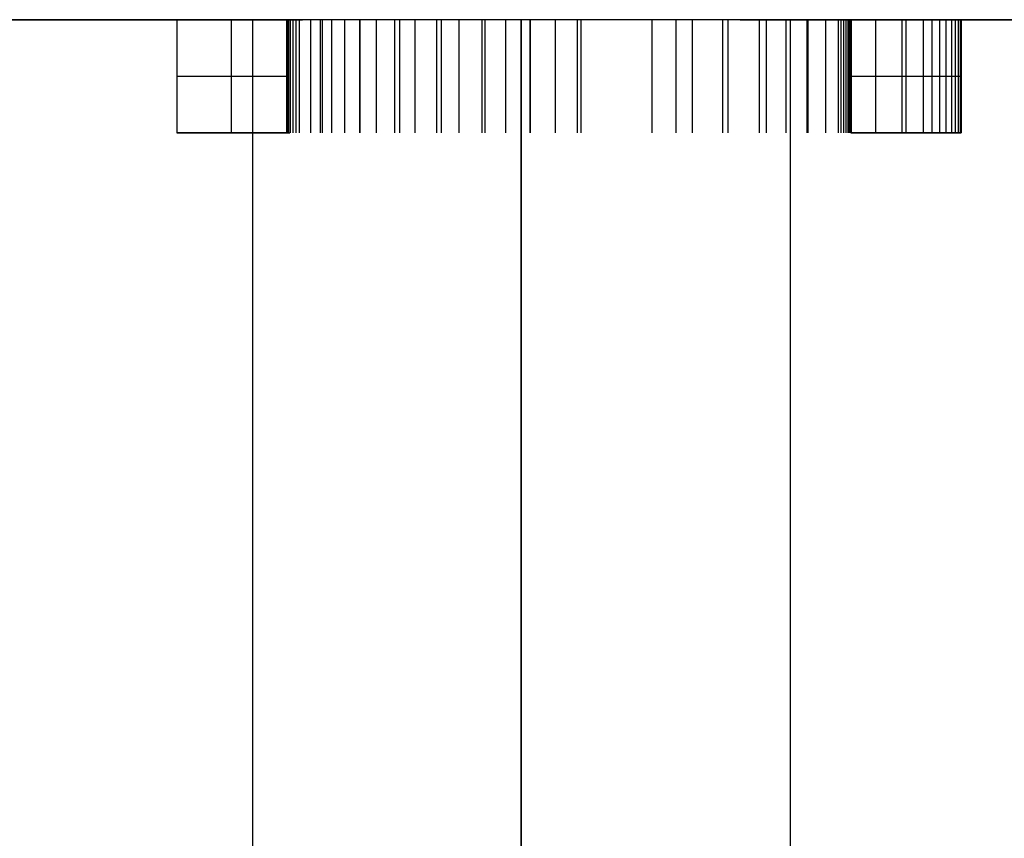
# Model space of a CAD drawing. Header units: millimetres. Extents: x -88 to 88, y -12 to 103.
# Tile 53 of 256: x -59.164 to -58.281, y 11.705 to 12.44. Entities that reach past the tile are written whole.
import ezdxf

# ---------------------------------------------------------------- set-up
doc = ezdxf.new("R2010")
doc.units = ezdxf.units.MM
doc.layers.add('Default', color=7, linetype='Continuous', true_color=0x000000)

msp = doc.modelspace()

# ---------------------------------------------------------------- linework, layer by layer
at = {"layer": 'Default', "color": 254, "true_color": 0xcad1ee}
for points in [[(-58.7141773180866, 12.43978742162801), (-62.77817731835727, 12.43978742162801)], [(-59.53384859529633, 12.43978742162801), (-58.91042852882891, 12.43978742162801)], [(-58.9248658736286, 12.43978742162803), (-59.0233863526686, 12.43978742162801)], [(-59.0233863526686, 12.43978742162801), (-58.9248658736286, 12.43978742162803)], [(-59.0233863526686, 12.43978742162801), (-59.02338635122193, 12.33818742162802)], [(-59.0233863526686, 12.43978742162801), (-59.02338635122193, 12.33818742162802)], [(-59.02338635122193, 12.43978742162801), (-59.02338635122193, 12.33818742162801)], [(-58.97412611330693, 12.33818742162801), (-58.97412611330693, 12.43978742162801)], [(-58.97412611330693, 12.33818742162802), (-58.97412611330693, 12.43978742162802)], [(-58.95547731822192, 12.43978742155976), (-58.95547731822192, 11.30948742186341)], [(-58.9248658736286, 12.43978742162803), (-58.92486587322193, 12.33818742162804)], [(-58.92486587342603, 12.43978742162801), (-58.92486587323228, 12.33818742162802)], [(-58.92486587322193, 12.43978742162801), (-58.92486587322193, 12.33818742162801)], [(-58.92486587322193, 12.43978742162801), (-58.92486587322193, 12.33818742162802)], [(-58.92464596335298, 12.33818742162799), (-58.92464596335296, 12.43978742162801)], [(-58.92398622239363, 12.33818742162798), (-58.92398622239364, 12.43978742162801)], [(-58.92266674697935, 12.33818742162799), (-58.92266674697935, 12.43978742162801)], [(-58.92112736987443, 12.338187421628), (-58.92112736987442, 12.43978742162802)], [(-58.91892825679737, 12.338187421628), (-58.91892825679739, 12.43978742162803)], [(-58.91628931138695, 12.33818742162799), (-58.91628931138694, 12.43978742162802)], [(-58.91321054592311, 12.33818742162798), (-58.91321054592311, 12.439787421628)], [(-58.90287469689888, 12.33818742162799), (-58.9028746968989, 12.43978742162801)], [(-58.89429813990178, 12.33818742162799), (-58.89429813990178, 12.43978742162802)], [(-58.8925388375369, 12.33818742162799), (-58.8925388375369, 12.43978742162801)], [(-58.88418219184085, 12.33818742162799), (-58.88418219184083, 12.439787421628)], [(-58.8725268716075, 12.33818742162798), (-58.87252687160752, 12.43978742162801)], [(-58.85911225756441, 12.33818742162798), (-58.85911225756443, 12.43978742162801)], [(-58.85867243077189, 12.33818742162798), (-58.85867243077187, 12.43978742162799)], [(-58.84415825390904, 12.33818742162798), (-58.84415825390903, 12.43978742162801)], [(-58.82766486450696, 12.33818742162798), (-58.82766486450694, 12.439787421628)], [(-58.82304671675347, 12.338187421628), (-58.82304671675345, 12.439787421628)], [(-58.80941218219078, 12.33818742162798), (-58.80941218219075, 12.439787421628)], [(-58.79005994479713, 12.338187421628), (-58.79005994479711, 12.439787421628)], [(-58.78566171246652, 12.33818742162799), (-58.78566171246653, 12.43978742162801)], [(-58.7700479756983, 12.33818742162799), (-58.77004797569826, 12.439787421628)], [(-58.74937627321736, 12.338187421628), (-58.74937627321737, 12.43978742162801)], [(-58.74673733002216, 12.33818742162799), (-58.74673733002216, 12.439787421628)], [(-58.72804482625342, 12.33818742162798), (-58.72804482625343, 12.43978742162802)], [(-57.63467731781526, 12.439787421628), (-58.7141773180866, 12.43978742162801)], [(-58.7141773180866, 12.43978742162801), (-58.71417731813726, 6.318387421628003)], [(-58.71417731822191, 6.704958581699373), (-58.7141773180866, 12.43978742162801)], [(-58.71417731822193, 12.439787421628), (-58.71417731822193, 6.318387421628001)], [(-58.70627356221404, 12.33818742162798), (-58.70627356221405, 12.43978742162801)], [(-58.70605365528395, 12.33818742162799), (-58.70605365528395, 12.439787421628)], [(-58.68362265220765, 12.338187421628), (-58.68362265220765, 12.43978742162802)], [(-58.66361068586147, 12.338187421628), (-58.66361068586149, 12.43978742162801)], [(-58.6605319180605, 12.338187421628), (-58.66053191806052, 12.43978742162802)], [(-58.59675751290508, 12.338187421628), (-58.59675751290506, 12.43978742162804)], [(-58.57520615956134, 12.338187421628), (-58.57520615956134, 12.43978742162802)], [(-58.56069198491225, 12.33818742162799), (-58.56069198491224, 12.43978742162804)], [(-58.53342292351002, 12.33818742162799), (-58.53342292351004, 12.43978742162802)], [(-58.52858486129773, 12.33818742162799), (-58.52858486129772, 12.43978742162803)], [(-58.51784859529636, 12.43978742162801), (-57.89442852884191, 12.43978742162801)], [(-58.50043614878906, 12.338187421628), (-58.50043614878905, 12.43978742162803)], [(-58.49427862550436, 12.33818742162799), (-58.49427862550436, 12.43978742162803)], [(-58.47646576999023, 12.338187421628), (-58.47646576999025, 12.43978742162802)], [(-58.47287731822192, 12.43978742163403), (-58.47287731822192, 11.30948742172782)], [(-58.45777327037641, 12.33818742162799), (-58.45777327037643, 12.43978742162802)], [(-58.45667371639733, 12.338187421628), (-58.45667371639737, 12.43978742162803)], [(-58.44105998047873, 12.33818742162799), (-58.44105998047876, 12.43978742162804)], [(-58.42984448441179, 12.43978742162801), (-58.42984448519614, 12.33818742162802)], [(-58.42720552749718, 12.33818742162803), (-58.42720552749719, 12.43978742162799)], [(-58.42478650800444, 12.33818742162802), (-58.42478650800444, 12.43978742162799)], [(-58.42478649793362, 12.338187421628), (-58.42478649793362, 12.439787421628)], [(-58.42280729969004, 12.33818742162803), (-58.42280729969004, 12.43978742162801)], [(-58.42104799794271, 12.33818742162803), (-58.42104799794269, 12.43978742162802)], [(-58.41972853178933, 12.33818742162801), (-58.41972853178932, 12.43978742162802)], [(-58.41884887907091, 12.33818742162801), (-58.41884887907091, 12.43978742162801)], [(-58.41840905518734, 12.33818742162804), (-58.41840905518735, 12.43978742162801)], [(-58.31966868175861, 12.43978742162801), (-58.41818916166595, 12.43978742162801)], [(-58.41818916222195, 12.33818742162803), (-58.41818916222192, 12.439787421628)], [(-58.41818916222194, 12.43978742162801), (-58.41818916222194, 12.33818742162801)], [(-58.39619796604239, 12.338187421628), (-58.39619796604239, 12.43978742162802)], [(-58.37244749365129, 12.338187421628), (-58.3724474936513, 12.43978742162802)], [(-58.36892892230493, 12.33818742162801), (-58.36892892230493, 12.43978742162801)], [(-58.35331516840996, 12.338187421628), (-58.35331516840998, 12.43978742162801)], [(-58.34539834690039, 12.338187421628), (-58.34539834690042, 12.43978742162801)], [(-58.33858109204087, 12.338187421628), (-58.33858109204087, 12.43978742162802)], [(-58.33286337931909, 12.33818742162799), (-58.33286337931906, 12.43978742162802)], [(-58.32802532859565, 12.338187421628), (-58.32802532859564, 12.43978742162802)], [(-58.32450673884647, 12.338187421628), (-58.32450673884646, 12.43978742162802)], [(-58.32186780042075, 12.33818742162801), (-58.32186780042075, 12.43978742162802)], [(-58.32010849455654, 12.33818742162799), (-58.32010849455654, 12.43978742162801)], [(-58.31966868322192, 12.33818742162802), (-58.31966868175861, 12.43978742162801)], [(-58.3196686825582, 12.43978742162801), (-58.31966868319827, 12.33818742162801)], [(-58.31966868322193, 12.43978742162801), (-58.31966868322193, 12.33818742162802)], [(-59.02338635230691, 12.38898742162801), (-58.92486587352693, 12.38898742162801)], [(-59.02338635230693, 12.38898742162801), (-58.92486587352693, 12.38898742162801)], [(-58.41818916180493, 12.38898742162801), (-58.31966868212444, 12.38898742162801)], [(-59.02338635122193, 12.33818742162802), (-58.92486587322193, 12.33818742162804)], [(-58.92486587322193, 12.33818742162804), (-59.02338635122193, 12.33818742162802)], [(-59.02338635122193, 12.33818742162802), (-58.9219543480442, 12.33818742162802)], [(-58.41839157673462, 12.33818742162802), (-58.31966868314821, 12.33818742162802)], [(-58.31966868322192, 12.33818742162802), (-58.41818916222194, 12.33818742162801)]]:
    msp.add_lwpolyline(points, dxfattribs=at)
at = {"layer": 'Default', "color": 254, "true_color": 0xcad1ee, "extrusion": (0, 1, 0)}
for points in [[(59.48887731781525, -2.450310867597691), (58.95547731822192, -2.450310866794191)], [(58.90969196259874, 2.578680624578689), (58.9114616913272, 2.570341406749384), (58.91312190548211, 2.561319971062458), (58.91467260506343, 2.551616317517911), (58.91611379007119, 2.541230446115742), (58.91866761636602, 2.51841204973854), (58.92078338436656, 2.492864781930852), (58.92246109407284, 2.464588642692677), (58.92370074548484, 2.433583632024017), (58.92486587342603, 2.363386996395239)], [(58.63678146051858, 2.791115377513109), (58.64923093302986, 2.790667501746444), (58.65534039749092, 2.79028961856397), (58.66137354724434, 2.789808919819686), (58.6673307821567, 2.789225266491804), (58.67321250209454, 2.788538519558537), (58.67901910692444, 2.787748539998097), (58.68475099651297, 2.786855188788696), (58.69040857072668, 2.785858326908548), (58.69599222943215, 2.784757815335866), (58.70150237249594, 2.783553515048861), (58.7069393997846, 2.782245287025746), (58.71230371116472, 2.780832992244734), (58.71759570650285, 2.779316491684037), (58.72281578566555, 2.777695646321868), (58.72796434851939, 2.775970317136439), (58.7330725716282, 2.774126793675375), (58.73817136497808, 2.772151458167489), (58.74326072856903, 2.770044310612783), (58.74834066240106, 2.767805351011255), (58.75341116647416, 2.765434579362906), (58.75847224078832, 2.762931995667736), (58.76352388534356, 2.760297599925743), (58.76856610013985, 2.757531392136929), (58.77363841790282, 2.754602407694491), (58.77875778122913, 2.751497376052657), (58.78389030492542, 2.748242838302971), (58.78900210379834, 2.74486533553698), (58.79405929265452, 2.741391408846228), (58.7990279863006, 2.737847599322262), (58.80387429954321, 2.734260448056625), (58.808564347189, 2.730656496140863), (58.81311995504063, 2.727017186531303), (58.81758553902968, 2.723306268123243), (58.82196109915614, 2.719523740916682), (58.82624663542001, 2.71566960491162), (58.8304421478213, 2.711743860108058), (58.83454763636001, 2.707746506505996), (58.83856310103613, 2.703677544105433), (58.84248854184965, 2.699536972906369), (58.8463239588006, 2.695324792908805), (58.85006935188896, 2.69104100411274), (58.85372472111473, 2.686685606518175), (58.85729006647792, 2.682258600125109), (58.86076538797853, 2.677759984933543), (58.86415068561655, 2.673189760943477), (58.86744595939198, 2.66854792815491), (58.87065120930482, 2.663834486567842), (58.87376643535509, 2.659049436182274), (58.87679163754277, 2.654192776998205), (58.87972681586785, 2.649264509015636), (58.88257197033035, 2.644264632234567), (58.88532710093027, 2.639193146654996), (58.88799220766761, 2.634050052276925), (58.89056729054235, 2.628835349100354), (58.89305234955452, 2.623549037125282), (58.8954473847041, 2.61819111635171), (58.89775239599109, 2.612761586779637), (58.8999673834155, 2.607260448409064), (58.90209234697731, 2.60168770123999), (58.90412728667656, 2.596043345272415), (58.9060722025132, 2.59032738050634), (58.90792709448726, 2.584539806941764), (58.90969196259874, 2.578680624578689)], [(58.61962833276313, 2.889635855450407), (58.59881745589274, 2.888531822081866), (58.5890507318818, 2.887758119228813), (58.57970981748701, 2.886836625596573), (58.57079471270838, 2.885767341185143), (58.56230541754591, 2.884550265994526), (58.55424193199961, 2.883185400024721), (58.54660425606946, 2.881672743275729), (58.5428526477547, 2.880833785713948), (58.5390272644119, 2.879904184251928), (58.53118319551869, 2.877777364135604), (58.52312809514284, 2.875300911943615), (58.51491800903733, 2.872483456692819), (58.50660898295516, 2.869333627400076), (58.49825706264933, 2.865860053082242), (58.48991829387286, 2.862071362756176), (58.48164872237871, 2.857976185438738), (58.4735096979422, 2.853615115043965), (58.4655324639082, 2.849025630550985), (58.45772790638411, 2.844211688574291), (58.45010691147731, 2.839177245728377), (58.44268036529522, 2.833926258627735), (58.43545915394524, 2.828462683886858), (58.42845416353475, 2.822790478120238), (58.42167628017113, 2.81691359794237), (58.41511285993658, 2.81082499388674), (58.40874400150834, 2.804514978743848), (58.40256970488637, 2.797983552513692), (58.39658997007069, 2.791230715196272), (58.39080479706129, 2.784256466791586), (58.38521418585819, 2.777060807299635), (58.37958120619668, 2.769284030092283), (58.37461664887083, 2.762005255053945), (58.37255823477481, 2.758816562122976), (58.37053947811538, 2.755560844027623), (58.36856037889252, 2.752238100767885), (58.36662093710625, 2.748848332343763), (58.36286102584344, 2.741867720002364), (58.35925974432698, 2.734619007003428), (58.35581709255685, 2.727102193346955), (58.35253307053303, 2.719317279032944), (58.34940767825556, 2.711264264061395), (58.3464409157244, 2.702943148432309), (58.34363278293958, 2.694353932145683), (58.34098327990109, 2.68549661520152), (58.33849240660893, 2.67637119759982), (58.33616016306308, 2.666977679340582), (58.33398654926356, 2.657316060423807), (58.33197156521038, 2.647386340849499), (58.33011521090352, 2.637188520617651), (58.328417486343, 2.626722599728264), (58.3264270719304, 2.612336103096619), (58.32469289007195, 2.59692776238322), (58.32321494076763, 2.580497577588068), (58.32199322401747, 2.563045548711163), (58.32031848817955, 2.525075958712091), (58.3196686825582, 2.483018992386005)], [(58.4728773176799, -2.45031086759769), (57.93947731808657, -2.450310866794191)], [(58.41818916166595, 2.073323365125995), (58.41818916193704, 2.450691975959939)], [(58.3196686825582, 2.483018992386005), (58.31966868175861, 2.073323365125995)], [(58.95547731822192, 1.640499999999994), (58.95533664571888, 1.648738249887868), (58.9549147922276, 1.656966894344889), (58.95421224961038, 1.665176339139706), (58.95322983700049, 1.673357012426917), (58.95196869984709, 1.68149937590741), (58.95043030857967, 1.689593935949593), (58.94861645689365, 1.697631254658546), (58.94652925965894, 1.705601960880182), (58.94417115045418, 1.713496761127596), (58.9415448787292, 1.721306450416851), (58.93865350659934, 1.729021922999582), (58.93550040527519, 1.73663418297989), (58.93208925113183, 1.74413435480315), (58.92842402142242, 1.751513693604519), (58.92450898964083, 1.758763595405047), (58.92034872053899, 1.765875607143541), (58.91594806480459, 1.772841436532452), (58.91131215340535, 1.779652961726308), (58.90644639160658, 1.786302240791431), (58.9013564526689, 1.792781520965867), (58.89604827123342, 1.799083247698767), (58.89052803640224, 1.805200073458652), (58.88480218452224, 1.811124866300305), (58.87887739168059, 1.816850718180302), (58.8727605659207, 1.822370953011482), (58.8664588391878, 1.827679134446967), (58.85997955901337, 1.832769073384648), (58.85333027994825, 1.83763483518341), (58.84651875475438, 1.842270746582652), (58.83955292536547, 1.846671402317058), (58.83244091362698, 1.850831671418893), (58.82519101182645, 1.854746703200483), (58.81781167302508, 1.858411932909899), (58.81031150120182, 1.861823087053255), (58.80269924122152, 1.864976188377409), (58.79498376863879, 1.867867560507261), (58.78717407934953, 1.870493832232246), (58.77927927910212, 1.872851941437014), (58.77130857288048, 1.874939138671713), (58.76327125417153, 1.876752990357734), (58.75517669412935, 1.878291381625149), (58.74703433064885, 1.879552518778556), (58.73885365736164, 1.880534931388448), (58.73064421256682, 1.881237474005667), (58.7224155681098, 1.881659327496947), (58.71417731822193, 1.881799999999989)], [(58.71417731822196, 1.881799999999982), (58.70593906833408, 1.88165932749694), (58.69771042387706, 1.881237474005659), (58.68950097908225, 1.880534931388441), (58.68132030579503, 1.879552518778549), (58.67317794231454, 1.878291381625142), (58.66508338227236, 1.876752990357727), (58.65704606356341, 1.874939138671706), (58.64907535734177, 1.872851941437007), (58.64118055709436, 1.87049383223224), (58.6333708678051, 1.867867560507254), (58.62565539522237, 1.864976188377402), (58.61804313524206, 1.861823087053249), (58.6105429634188, 1.858411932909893), (58.60316362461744, 1.854746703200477), (58.59591372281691, 1.850831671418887), (58.58880171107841, 1.846671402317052), (58.5818358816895, 1.842270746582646), (58.57502435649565, 1.837634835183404), (58.56837507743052, 1.832769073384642), (58.56189579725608, 1.827679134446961), (58.55559407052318, 1.822370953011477), (58.5494772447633, 1.816850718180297), (58.54355245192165, 1.811124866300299), (58.53782660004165, 1.805200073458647), (58.53230636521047, 1.799083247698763), (58.52699818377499, 1.792781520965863), (58.52190824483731, 1.786302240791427), (58.51704248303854, 1.779652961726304), (58.5124065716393, 1.772841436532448), (58.5080059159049, 1.765875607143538), (58.50384564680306, 1.758763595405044), (58.49993061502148, 1.751513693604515), (58.49626538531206, 1.744134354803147), (58.4928542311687, 1.736634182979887), (58.48970112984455, 1.72902192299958), (58.4868097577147, 1.721306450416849), (58.48418348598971, 1.713496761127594), (58.48182537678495, 1.70560196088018), (58.47973817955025, 1.697631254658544), (58.47792432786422, 1.689593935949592), (58.47638593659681, 1.681499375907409), (58.4751247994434, 1.673357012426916), (58.47414238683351, 1.665176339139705), (58.47343984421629, 1.656966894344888), (58.47301799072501, 1.648738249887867), (58.47287731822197, 1.640499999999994)]]:
    msp.add_lwpolyline(points, dxfattribs=at)
at = {"layer": 'Default', "color": 254, "true_color": 0xcad1ee, "extrusion": (1, 0, 0)}
for points in [[(12.43978742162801, 2.073323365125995), (12.43978742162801, 2.875561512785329)], [(12.4397874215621, 1.640500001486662), (11.32218742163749, 1.640499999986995)], [(12.43978742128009, -2.450310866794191), (12.4397874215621, 1.640500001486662)], [(12.43978742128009, -2.450310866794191), (11.30948742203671, -2.489781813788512)], [(12.43978742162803, 2.875561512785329), (12.43978742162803, 2.730859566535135)], [(12.43978742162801, 2.363386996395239), (12.43978742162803, 2.073323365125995)], [(11.32218742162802, 1.881799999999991), (12.43978742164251, 1.881799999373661)], [(12.43978742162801, 5.945799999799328), (12.43978742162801, 6.961799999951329)], [(12.43978742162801, 2.791115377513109), (12.33818742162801, 2.791115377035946)], [(11.32218742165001, 1.640499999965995), (12.43978742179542, 1.640500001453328)], [(12.38898742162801, 2.073323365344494), (12.38898742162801, 2.875561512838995)], [(12.38898742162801, 2.730859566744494), (12.38898742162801, 2.875561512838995)], [(12.38898742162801, 2.073323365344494), (12.38898742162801, 2.363386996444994)], [(12.38898742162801, 2.073323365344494), (12.38898742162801, 2.450691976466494)], [(12.38898742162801, 2.073323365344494), (12.38898742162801, 2.483018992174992)], [(12.33818742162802, 2.073323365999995), (12.33818742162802, 2.875561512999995)], [(12.33818742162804, 2.875561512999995), (12.33818742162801, 2.730859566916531)], [(12.33818742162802, 2.363386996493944), (12.33818742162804, 2.073323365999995)], [(12.33818742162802, 2.789155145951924), (12.33818742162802, 2.886322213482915)], [(12.33818742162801, 2.073323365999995), (12.33818742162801, 2.450691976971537)], [(12.33818742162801, 2.483018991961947), (12.33818742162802, 2.073323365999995)], [(11.87463742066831, -2.470046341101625), (11.87463742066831, 1.640500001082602)], [(11.87463742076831, -2.470046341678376), (11.87463742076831, 1.640500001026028)]]:
    msp.add_lwpolyline(points, dxfattribs=at)
at = {"layer": 'Default', "color": 254, "true_color": 0xcad1ee, "extrusion": (-2.943619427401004e-10, 1, -3.884667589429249e-11)}
msp.add_lwpolyline([(58.71417731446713, 1.881799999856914), (58.72241556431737, 1.881659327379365), (58.73064420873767, 1.881237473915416), (58.73885365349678, 1.880534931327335), (58.74703432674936, 1.879552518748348), (58.75517669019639, 1.878291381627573), (58.76327125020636, 1.876752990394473), (58.7713085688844, 1.874939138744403), (58.77927927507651, 1.87285194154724), (58.78717407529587, 1.870493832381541), (58.79498376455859, 1.867867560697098), (58.8026992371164, 1.864976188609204), (58.81031149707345, 1.861823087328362), (58.81781166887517, 1.858411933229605), (58.8251910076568, 1.854746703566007), (58.83244090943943, 1.850831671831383), (58.83955292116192, 1.84667140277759), (58.84651875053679, 1.842270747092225), (58.8533302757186, 1.837634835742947), (58.85997955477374, 1.83276907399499), (58.86645883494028, 1.827679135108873), (58.87276056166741, 1.822370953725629), (58.8788773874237, 1.816850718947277), (58.88480218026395, 1.81112486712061), (58.89052803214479, 1.805200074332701), (58.89604826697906, 1.799083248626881), (58.90135644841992, 1.792781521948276), (58.90644638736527, 1.786302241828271), (58.91131214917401, 1.779652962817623), (58.91594806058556, 1.772841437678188), (58.92034871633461, 1.765875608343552), (58.92450898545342, 1.758763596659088), (58.92842401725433, 1.75151369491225), (58.93208924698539, 1.744134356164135), (58.93550040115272, 1.736634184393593), (58.93865350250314, 1.729021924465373), (58.94154487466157, 1.721306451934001), (58.94417114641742, 1.713496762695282), (58.94652925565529, 1.705601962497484), (58.94861645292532, 1.697631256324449), (58.95043030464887, 1.689593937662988), (58.95196869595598, 1.681499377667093), (58.95322983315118, 1.673357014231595), (58.95421224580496, 1.665176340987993), (58.95491478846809, 1.656966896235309), (58.95533664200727, 1.648738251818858), (58.95547731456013, 1.640500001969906)], dxfattribs=at)
at = {"layer": 'Default', "color": 254, "true_color": 0xcad1ee, "extrusion": (-1.933234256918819e-13, 1, 4.611546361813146e-13)}
msp.add_lwpolyline([(58.92486587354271, 2.730859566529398), (58.90087295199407, 2.76010720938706), (58.89253883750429, 2.769564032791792), (58.88444882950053, 2.778237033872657), (58.87610613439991, 2.786672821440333), (58.86751318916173, 2.79485588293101), (58.85867243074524, 2.802770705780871), (58.85008447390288, 2.809996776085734), (58.84128131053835, 2.816957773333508), (58.83226727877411, 2.823642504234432), (58.82304671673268, 2.830039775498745), (58.81396438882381, 2.835925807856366), (58.80470128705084, 2.841523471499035), (58.79526464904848, 2.846822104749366), (58.78566171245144, 2.851811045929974), (58.776125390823, 2.856379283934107), (58.76645040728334, 2.860647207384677), (58.75664998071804, 2.864620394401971), (58.74673733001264, 2.86830442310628), (58.73669914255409, 2.871711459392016), (58.72656806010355, 2.874829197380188), (58.71635069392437, 2.877653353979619), (58.70605365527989, 2.880179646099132), (58.69552695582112, 2.882433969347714), (58.68493652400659, 2.884365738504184), (58.67429391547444, 2.885963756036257), (58.66361068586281, 2.887216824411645), (58.65264176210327, 2.88814826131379), (58.64164998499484, 2.888799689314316), (58.61962833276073, 2.88963585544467)], dxfattribs=at)
at = {"layer": 'Default', "color": 254, "true_color": 0xcad1ee, "extrusion": (1, 2.627189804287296e-09, -9.862208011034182e-18)}
msp.add_lwpolyline([(12.43978757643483, 2.730859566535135), (12.33818757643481, 2.730859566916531)], dxfattribs=at)
at = {"layer": 'Default', "color": 254, "true_color": 0xcad1ee, "extrusion": (1, 4.00267745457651e-09, -3.44324631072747e-17)}
msp.add_lwpolyline([(12.43978765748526, 2.073323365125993), (12.33818765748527, 2.073323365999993)], dxfattribs=at)
at = {"layer": 'Default', "color": 254, "true_color": 0xcad1ee, "extrusion": (2.112305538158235e-12, 1, -1.406245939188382e-13)}
msp.add_lwpolyline([(58.9248658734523, 2.363386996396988), (58.92398622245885, 2.435518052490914), (58.92266674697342, 2.466965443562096), (58.92112736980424, 2.495334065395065), (58.92013936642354, 2.508098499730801), (58.91892825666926, 2.520843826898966), (58.91628931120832, 2.543054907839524), (58.91488402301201, 2.552754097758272), (58.91321054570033, 2.56240714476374), (58.90969196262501, 2.578680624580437)], dxfattribs=at)
at = {"layer": 'Default', "color": 254, "true_color": 0xcad1ee, "extrusion": (1, -5.166400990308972e-09, -5.94872538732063e-17)}
msp.add_lwpolyline([(12.43978711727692, 2.578680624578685), (12.33818711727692, 2.578680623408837)], dxfattribs=at)
at = {"layer": 'Default', "color": 254, "true_color": 0xcad1ee, "extrusion": (-2.642089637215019e-13, 1, 3.394237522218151e-13)}
msp.add_lwpolyline([(58.90969196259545, 2.578680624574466), (58.90470212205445, 2.595215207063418), (58.90287469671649, 2.600671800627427), (58.90091691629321, 2.606075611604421), (58.89882847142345, 2.611432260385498), (58.89661899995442, 2.616741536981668), (58.89429813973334, 2.622003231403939), (58.89191404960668, 2.627133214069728), (58.88943260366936, 2.632215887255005), (58.8868549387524, 2.637250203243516), (58.88418219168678, 2.642235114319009), (58.88141827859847, 2.647162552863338), (58.87855691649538, 2.65203411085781), (58.87559436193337, 2.65684423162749), (58.87252687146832, 2.661587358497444), (58.86931862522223, 2.666308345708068), (58.86600782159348, 2.670958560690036), (58.86260288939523, 2.675541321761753), (58.85911225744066, 2.680059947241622), (58.85550123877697, 2.684566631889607), (58.85180761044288, 2.689005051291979), (58.84802780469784, 2.693369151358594), (58.84415825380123, 2.697652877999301), (58.84015651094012, 2.701894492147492), (58.83606803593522, 2.706053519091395), (58.82766486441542, 2.714146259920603), (58.81868473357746, 2.722234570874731), (58.81408685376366, 2.72615391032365), (58.80941218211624, 2.729979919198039), (58.80467930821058, 2.733691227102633), (58.79987244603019, 2.737307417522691), (58.79499739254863, 2.740833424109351), (58.78515670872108, 2.747569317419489), (58.78019176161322, 2.750768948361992), (58.77515791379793, 2.753854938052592), (58.77004797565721, 2.756809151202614), (58.76496922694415, 2.759561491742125), (58.75982289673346, 2.762189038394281), (58.74937627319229, 2.767144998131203), (58.73879816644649, 2.7717661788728), (58.73344662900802, 2.773920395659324), (58.72804482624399, 2.775941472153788), (58.72266590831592, 2.777787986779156), (58.71723937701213, 2.779495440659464), (58.71177275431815, 2.781075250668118), (58.70627356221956, 2.782538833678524), (58.70064768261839, 2.783918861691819), (58.69499667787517, 2.785187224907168), (58.68932138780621, 2.786340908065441), (58.68362265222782, 2.787376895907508), (58.67787569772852, 2.788295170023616), (58.6721093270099, 2.789083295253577), (58.66632693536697, 2.789732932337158), (58.66053191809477, 2.79023574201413), (58.65460273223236, 2.790597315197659), (58.63678146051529, 2.791115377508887)], dxfattribs=at)
at = {"layer": 'Default', "color": 254, "true_color": 0xcad1ee, "extrusion": (-5.345412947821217e-10, 1, 9.916830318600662e-11)}
msp.add_lwpolyline([(58.47287731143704, 1.640500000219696), (58.47301798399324, 1.648738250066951), (58.4734398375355, 1.656966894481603), (58.47414238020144, 1.665176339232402), (58.47512479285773, 1.67335701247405), (58.47638593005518, 1.681499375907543), (58.47792432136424, 1.689593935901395), (58.47973817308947, 1.697631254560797), (58.48182537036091, 1.70560196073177), (58.48418347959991, 1.71349676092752), (58.4868097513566, 1.721306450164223), (58.48970112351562, 1.729021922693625), (58.49285422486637, 1.736634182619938), (58.49626537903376, 1.744134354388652), (58.49993060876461, 1.751513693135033), (58.50384564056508, 1.758763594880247), (58.50800590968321, 1.765875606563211), (58.51240656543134, 1.772841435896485), (58.51704247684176, 1.779652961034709), (58.52190823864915, 1.786302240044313), (58.52699817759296, 1.792781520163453), (58.53230635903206, 1.799083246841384), (58.53782659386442, 1.805200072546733), (58.54355244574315, 1.811124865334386), (58.54947723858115, 1.816850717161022), (58.55559406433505, 1.822370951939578), (58.56189579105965, 1.827679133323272), (58.56837507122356, 1.832769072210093), (58.57502435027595, 1.837634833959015), (58.58183587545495, 1.84227074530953), (58.58880170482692, 1.846671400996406), (58.59591371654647, 1.850831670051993), (58.60316361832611, 1.854746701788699), (58.61054295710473, 1.858411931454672), (58.61804312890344, 1.8618230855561), (58.62565538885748, 1.864976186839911), (58.63337086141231, 1.867867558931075), (58.6411805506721, 1.870493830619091), (58.64907535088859, 1.872851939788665), (58.65704605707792, 1.874939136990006), (58.66508337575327, 1.876752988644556), (58.67317793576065, 1.878291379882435), (58.68132029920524, 1.879552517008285), (58.68950097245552, 1.88053492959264), (58.6977104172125, 1.881237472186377), (58.70593906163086, 1.881659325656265), (58.71417731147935, 1.88179999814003)], dxfattribs=at)
at = {"layer": 'Default', "color": 254, "true_color": 0xcad1ee, "extrusion": (1.682887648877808e-13, 1, 2.205567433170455e-13)}
msp.add_lwpolyline([(58.42984448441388, 2.633218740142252), (58.4353458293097, 2.652796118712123), (58.43763690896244, 2.660278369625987), (58.44002186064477, 2.667354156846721), (58.44147342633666, 2.671272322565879), (58.4430841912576, 2.675285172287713), (58.44483638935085, 2.679361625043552), (58.44671225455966, 2.683470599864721), (58.44869402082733, 2.687581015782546), (58.45076392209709, 2.691661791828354), (58.45290419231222, 2.695681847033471), (58.455097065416, 2.699610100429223), (58.45735517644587, 2.703447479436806), (58.45970300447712, 2.707215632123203), (58.46214054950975, 2.710914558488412), (58.46466781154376, 2.714544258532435), (58.46728479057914, 2.71810473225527), (58.46999148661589, 2.721595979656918), (58.47278789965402, 2.725018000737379), (58.47567402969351, 2.728370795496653), (58.47869695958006, 2.731690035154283), (58.48187686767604, 2.73499100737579), (58.48517339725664, 2.738243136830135), (58.48854619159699, 2.74141584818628), (58.49195489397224, 2.744478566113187), (58.49535914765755, 2.747400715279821), (58.49871859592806, 2.750151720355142), (58.50199288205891, 2.752701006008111), (58.50526078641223, 2.755104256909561), (58.50862799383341, 2.757437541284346), (58.51209450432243, 2.759700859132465), (58.51566031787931, 2.761894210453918), (58.51932543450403, 2.764017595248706), (58.52308985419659, 2.766071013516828), (58.526953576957, 2.768054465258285), (58.53091660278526, 2.769967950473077), (58.53497893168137, 2.7718114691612), (58.53914056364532, 2.773585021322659), (58.54340149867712, 2.775288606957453), (58.54776173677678, 2.776922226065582), (58.55252312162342, 2.778568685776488), (58.56234380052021, 2.781651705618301), (58.56619571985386, 2.782757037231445), (58.5694688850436, 2.783611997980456), (58.57289384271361, 2.784422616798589), (58.57647059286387, 2.785188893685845), (58.58019913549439, 2.785910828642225), (58.5881115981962, 2.787221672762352), (58.59663123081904, 2.788355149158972), (58.6057580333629, 2.789311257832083), (58.6154920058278, 2.790089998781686), (58.62583314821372, 2.79069137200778), (58.63678146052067, 2.791115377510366)], dxfattribs=at)
at = {"layer": 'Default', "color": 254, "true_color": 0xcad1ee, "extrusion": (4.687678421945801e-14, 1, 3.458081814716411e-14)}
msp.add_lwpolyline([(58.31966868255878, 2.483018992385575), (58.32010849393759, 2.522163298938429), (58.32081947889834, 2.540533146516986), (58.32186779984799, 2.558888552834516), (58.32450673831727, 2.592754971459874), (58.32608115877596, 2.608390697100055), (58.32802532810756, 2.623982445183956), (58.33025027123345, 2.638308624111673), (58.33286337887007, 2.652570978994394), (58.33554719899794, 2.66547476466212), (58.33858109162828, 2.678300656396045), (58.34011869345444, 2.684176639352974), (58.34175922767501, 2.690024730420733), (58.3435150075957, 2.695838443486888), (58.34539834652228, 2.701611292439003), (58.34721660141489, 2.706784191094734), (58.34914485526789, 2.711917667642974), (58.35117906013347, 2.717010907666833), (58.3533151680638, 2.722063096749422), (58.35541209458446, 2.726772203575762), (58.35759468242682, 2.731442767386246), (58.35986218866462, 2.736073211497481), (58.36221387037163, 2.740661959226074), (58.36464898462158, 2.745207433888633), (58.36716678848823, 2.749708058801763), (58.36976653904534, 2.754162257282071), (58.37244749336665, 2.758568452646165), (58.37514626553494, 2.762827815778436), (58.37792201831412, 2.767037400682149), (58.38077483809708, 2.77119481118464), (58.38370481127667, 2.775297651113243), (58.38671202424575, 2.779343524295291), (58.38979656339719, 2.783330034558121), (58.39295851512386, 2.787254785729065), (58.39619796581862, 2.79111538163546), (58.39952611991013, 2.79492281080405), (58.40292972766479, 2.798663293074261), (58.40640612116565, 2.802336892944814), (58.40995263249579, 2.805943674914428), (58.41356659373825, 2.809483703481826), (58.41724533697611, 2.812957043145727), (58.42098619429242, 2.816363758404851), (58.42478649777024, 2.819703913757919), (58.42871472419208, 2.823036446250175), (58.43270077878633, 2.826298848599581), (58.43674362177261, 2.829489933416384), (58.4408422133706, 2.832608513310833), (58.44499551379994, 2.835653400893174), (58.44920248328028, 2.838623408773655), (58.45346208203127, 2.841517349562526), (58.45777327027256, 2.844334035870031), (58.46217306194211, 2.847095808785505), (58.4666227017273, 2.849776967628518), (58.47112060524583, 2.852376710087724), (58.47566518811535, 2.85489423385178), (58.48025486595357, 2.85732873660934), (58.48488805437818, 2.85967941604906), (58.48956316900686, 2.861945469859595), (58.4942786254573, 2.8641260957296), (58.49904977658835, 2.866227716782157), (58.50385855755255, 2.868241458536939), (58.50870356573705, 2.870166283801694), (58.51358339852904, 2.872001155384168), (58.51849665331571, 2.87374503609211), (58.52344192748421, 2.875396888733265), (58.52841781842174, 2.876955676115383), (58.53342292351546, 2.87842036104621), (58.53856930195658, 2.8798197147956), (58.54374235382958, 2.881118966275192), (58.5489396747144, 2.882317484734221), (58.55415886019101, 2.883414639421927), (58.55939750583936, 2.884409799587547), (58.5646532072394, 2.885302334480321), (58.56992355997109, 2.886091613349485), (58.5752061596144, 2.88677700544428), (58.58073543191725, 2.88738387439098), (58.5862741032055, 2.887890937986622), (58.59737427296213, 2.888662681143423), (58.61962833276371, 2.889635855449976)], dxfattribs=at)
at = {"layer": 'Default', "color": 254, "true_color": 0xcad1ee, "extrusion": (1, 4.021280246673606e-09, -2.081203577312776e-17)}
msp.add_lwpolyline([(12.43978765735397, 2.889635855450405), (12.33818765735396, 2.889635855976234)], dxfattribs=at)
at = {"layer": 'Default', "color": 254, "true_color": 0xcad1ee, "extrusion": (9.627680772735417e-21, 1, -9.683698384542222e-11)}
msp.add_lwpolyline([(58.47287731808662, 1.64050000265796), (58.4728773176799, -2.450310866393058)], dxfattribs=at)
at = {"layer": 'Default', "color": 254, "true_color": 0xcad1ee, "extrusion": (1, -3.293033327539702e-10, -1.149952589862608e-11)}
msp.add_lwpolyline([(11.30948740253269, -2.489781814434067), (12.43978740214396, -2.4503108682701)], dxfattribs=at)
at = {"layer": 'Default', "color": 254, "true_color": 0xcad1ee, "extrusion": (1.68688655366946e-12, 1, 2.986056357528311e-14)}
msp.add_lwpolyline([(58.41818916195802, 2.450691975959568), (58.41950405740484, 2.53435001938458), (58.41980844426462, 2.542278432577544), (58.42133440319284, 2.568884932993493), (58.42234314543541, 2.581220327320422), (58.42351572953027, 2.592910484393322), (58.42485215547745, 2.603955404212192), (58.42635242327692, 2.614355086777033), (58.42801653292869, 2.624109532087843), (58.42984448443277, 2.633218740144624)], dxfattribs=at)
at = {"layer": 'Default', "color": 254, "true_color": 0xcad1ee, "extrusion": (1, -2.740764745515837e-09, 2.728887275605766e-17)}
msp.add_lwpolyline([(12.43978726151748, 2.450691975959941), (12.33818726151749, 2.450691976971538)], dxfattribs=at)
at = {"layer": 'Default', "color": 254, "true_color": 0xcad1ee, "extrusion": (1, -5.472298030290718e-09, 4.70746649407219e-17)}
msp.add_lwpolyline([(12.43978710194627, 2.073323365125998), (12.33818710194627, 2.073323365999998)], dxfattribs=at)
at = {"layer": 'Default', "color": 254, "true_color": 0xcad1ee, "extrusion": (-1.141990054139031e-13, 1, 2.195404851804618e-13)}
msp.add_lwpolyline([(58.92486587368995, 2.730859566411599), (58.90087295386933, 2.760107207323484), (58.89253883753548, 2.769564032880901), (58.88444882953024, 2.778237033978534), (58.87610613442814, 2.786672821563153), (58.86751318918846, 2.79485588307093), (58.85867243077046, 2.802770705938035), (58.85008447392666, 2.809996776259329), (58.84128131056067, 2.816957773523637), (58.83226727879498, 2.823642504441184), (58.82304671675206, 2.830039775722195), (58.81396438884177, 2.835925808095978), (58.80470128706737, 2.841523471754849), (58.79526464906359, 2.846822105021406), (58.78566171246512, 2.851811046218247), (58.77612539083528, 2.856379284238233), (58.76645040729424, 2.860647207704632), (58.75664998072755, 2.864620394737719), (58.74673733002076, 2.868304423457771), (58.73669914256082, 2.871711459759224), (58.72656806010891, 2.874829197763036), (58.71635069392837, 2.877653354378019), (58.70605365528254, 2.880179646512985), (58.69552695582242, 2.882433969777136), (58.68493652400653, 2.884365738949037), (58.67429391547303, 2.885963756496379), (58.66361068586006, 2.887216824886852), (58.65264176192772, 2.888148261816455), (58.64164998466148, 2.888799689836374), (58.61962833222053, 2.889635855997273)], dxfattribs=at)
at = {"layer": 'Default', "color": 254, "true_color": 0xcad1ee, "extrusion": (1.05093239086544e-12, 1, -1.631379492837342e-14)}
msp.add_lwpolyline([(58.90969196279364, 2.578680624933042), (58.91321054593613, 2.56240714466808), (58.91488402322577, 2.552754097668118), (58.91628931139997, 2.54305490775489), (58.91892825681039, 2.520843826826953), (58.92013936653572, 2.508098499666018), (58.92112736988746, 2.495334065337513), (58.92266674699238, 2.466965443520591), (58.92398622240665, 2.43551805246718), (58.9248658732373, 2.363386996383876)], dxfattribs=at)
at = {"layer": 'Default', "color": 254, "true_color": 0xcad1ee, "extrusion": (-5.814969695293e-14, 1, 1.081512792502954e-13)}
msp.add_lwpolyline([(58.63678146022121, 2.791115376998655), (58.65460273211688, 2.790597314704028), (58.6605319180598, 2.79023574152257), (58.66632693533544, 2.789732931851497), (58.67210932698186, 2.78908329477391), (58.67787569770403, 2.788295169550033), (58.68362265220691, 2.787376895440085), (58.68932138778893, 2.78634090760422), (58.69499667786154, 2.785187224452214), (58.70064768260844, 2.783918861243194), (58.70627356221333, 2.782538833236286), (58.71177275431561, 2.78107525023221), (58.71723937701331, 2.779495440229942), (58.72266590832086, 2.777787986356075), (58.72804482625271, 2.775941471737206), (58.73344662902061, 2.773920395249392), (58.73879816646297, 2.771766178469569), (58.74937627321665, 2.767144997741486), (58.75982289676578, 2.762189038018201), (58.76496922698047, 2.759561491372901), (58.77004797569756, 2.756809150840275), (58.7751579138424, 2.753854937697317), (58.78019176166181, 2.750768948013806), (58.7851567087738, 2.747569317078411), (58.79499739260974, 2.740833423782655), (58.79987244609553, 2.737307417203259), (58.80467930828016, 2.733691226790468), (58.80941218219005, 2.729979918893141), (58.81408685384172, 2.726153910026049), (58.81868473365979, 2.722234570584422), (58.82766486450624, 2.714146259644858), (58.8360680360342, 2.706053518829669), (58.84015651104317, 2.701894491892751), (58.84415825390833, 2.697652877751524), (58.84802780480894, 2.693369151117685), (58.85180761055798, 2.689005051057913), (58.85550123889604, 2.684566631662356), (58.8591122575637, 2.680059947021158), (58.86260288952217, 2.67554132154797), (58.86600782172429, 2.6709585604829), (58.86931862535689, 2.66630834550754), (58.8725268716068, 2.661587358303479), (58.87559436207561, 2.656844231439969), (58.87855691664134, 2.652034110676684), (58.88141827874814, 2.647162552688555), (58.88418219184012, 2.642235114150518), (58.88685493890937, 2.637250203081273), (58.88943260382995, 2.632215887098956), (58.89191404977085, 2.627133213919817), (58.89429813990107, 2.622003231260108), (58.8966190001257, 2.616741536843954), (58.89882847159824, 2.611432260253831), (58.90091691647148, 2.606075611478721), (58.90287469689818, 2.600671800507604), (58.90470212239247, 2.595215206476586), (58.9096919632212, 2.578680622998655)], dxfattribs=at)
at = {"layer": 'Default', "color": 254, "true_color": 0xcad1ee, "extrusion": (-1.470356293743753e-13, 1, -5.770120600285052e-14)}
msp.add_lwpolyline([(58.42984448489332, 2.633218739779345), (58.43499578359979, 2.651849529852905), (58.43785671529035, 2.661066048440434), (58.43940842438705, 2.665632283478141), (58.44105998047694, 2.670163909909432), (58.44268624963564, 2.674319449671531), (58.44440856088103, 2.678438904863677), (58.44622538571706, 2.682520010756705), (58.44813519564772, 2.686560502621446), (58.45013646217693, 2.690558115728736), (58.45222765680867, 2.694510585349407), (58.45440725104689, 2.698415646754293), (58.45667371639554, 2.702271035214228), (58.45887943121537, 2.7058430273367), (58.46116084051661, 2.709366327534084), (58.46351842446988, 2.712838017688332), (58.46595266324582, 2.716255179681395), (58.46846403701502, 2.719614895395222), (58.4710530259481, 2.722914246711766), (58.4737201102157, 2.726150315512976), (58.47646576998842, 2.729320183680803), (58.47921851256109, 2.732344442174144), (58.48204455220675, 2.735301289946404), (58.48494203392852, 2.738189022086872), (58.48790910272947, 2.741005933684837), (58.49094390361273, 2.743750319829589), (58.49404458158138, 2.746420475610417), (58.49720928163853, 2.749014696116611), (58.50043614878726, 2.75153127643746), (58.50376378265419, 2.753997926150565), (58.50715079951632, 2.756382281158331), (58.51059478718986, 2.758683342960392), (58.514093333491, 2.760900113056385), (58.51764402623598, 2.763031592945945), (58.52124445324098, 2.765076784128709), (58.52489220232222, 2.767034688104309), (58.52858486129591, 2.768904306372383), (58.532468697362, 2.770753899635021), (58.53639549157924, 2.772509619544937), (58.54036227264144, 2.77417408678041), (58.54436606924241, 2.775749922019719), (58.54840391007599, 2.777239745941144), (58.55247282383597, 2.778646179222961), (58.55656983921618, 2.779971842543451), (58.56069198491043, 2.781219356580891), (58.5651319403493, 2.782471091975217), (58.56959534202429, 2.783634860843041), (58.57408021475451, 2.784709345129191), (58.57858458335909, 2.785693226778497), (58.58310647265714, 2.786585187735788), (58.58764390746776, 2.787383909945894), (58.5921949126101, 2.788088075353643), (58.59675751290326, 2.788696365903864), (58.60173556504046, 2.789250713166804), (58.60672359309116, 2.789704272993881), (58.61672387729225, 2.790366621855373), (58.63678146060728, 2.791115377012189)], dxfattribs=at)
at = {"layer": 'Default', "color": 254, "true_color": 0xcad1ee, "extrusion": (-3.369531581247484e-14, 1, -7.382398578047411e-15)}
msp.add_lwpolyline([(58.61962833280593, 2.889635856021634), (58.59737427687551, 2.888662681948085), (58.58627410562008, 2.887890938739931), (58.58073543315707, 2.887383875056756), (58.57520615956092, 2.886777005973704), (58.5699235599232, 2.886091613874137), (58.56465320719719, 2.8853023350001), (58.55939750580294, 2.884409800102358), (58.55415886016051, 2.883414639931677), (58.54893967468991, 2.882317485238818), (58.5437423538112, 2.881118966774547), (58.53856930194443, 2.879819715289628), (58.53342292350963, 2.878420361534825), (58.52841781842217, 2.876955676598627), (58.52344192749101, 2.875396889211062), (58.51849665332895, 2.873745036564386), (58.51358339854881, 2.872001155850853), (58.50870356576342, 2.870166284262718), (58.50385855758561, 2.868241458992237), (58.49904977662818, 2.866227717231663), (58.49427862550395, 2.86412609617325), (58.4895631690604, 2.86194547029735), (58.48488805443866, 2.859679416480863), (58.48025486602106, 2.857328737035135), (58.47566518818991, 2.854894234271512), (58.47112060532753, 2.852376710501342), (58.46662270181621, 2.849776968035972), (58.46217306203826, 2.847095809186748), (58.457773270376, 2.844334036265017), (58.453462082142, 2.841517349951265), (58.44920248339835, 2.838623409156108), (58.44499551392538, 2.835653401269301), (58.44084221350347, 2.832608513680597), (58.43674362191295, 2.829489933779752), (58.43270077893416, 2.826298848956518), (58.42871472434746, 2.823036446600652), (58.4247864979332, 2.819703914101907), (58.42098619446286, 2.816363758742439), (58.41724533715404, 2.812957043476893), (58.4135665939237, 2.809483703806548), (58.40995263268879, 2.805943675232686), (58.40640612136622, 2.80233689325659), (58.40292972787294, 2.79866329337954), (58.39952612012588, 2.794922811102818), (58.39619796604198, 2.791115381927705), (58.39295851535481, 2.7872547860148), (58.38979656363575, 2.783330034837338), (58.38671202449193, 2.779343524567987), (58.38370481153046, 2.775297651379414), (58.38077483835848, 2.771194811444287), (58.37792201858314, 2.767037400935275), (58.37514626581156, 2.762827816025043), (58.37244749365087, 2.758568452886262), (58.36976653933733, 2.754162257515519), (58.36716678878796, 2.749708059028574), (58.36464898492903, 2.745207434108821), (58.36221387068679, 2.740661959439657), (58.35986218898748, 2.736073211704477), (58.35759468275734, 2.731442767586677), (58.35541209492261, 2.726772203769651), (58.35331516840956, 2.722063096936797), (58.35117906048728, 2.717010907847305), (58.34914485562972, 2.711917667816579), (58.34721660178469, 2.706784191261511), (58.34539834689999, 2.701611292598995), (58.34351500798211, 2.69583844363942), (58.34175922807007, 2.690024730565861), (58.34011869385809, 2.68417663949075), (58.33858109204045, 2.678300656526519), (58.33554719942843, 2.665474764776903), (58.33286337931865, 2.652570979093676), (58.33025027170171, 2.638308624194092), (58.32802532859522, 2.623982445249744), (58.32608115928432, 2.60839069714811), (58.32450673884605, 2.592754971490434), (58.32186780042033, 2.558888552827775), (58.32081947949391, 2.540533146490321), (58.32010849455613, 2.522163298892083), (58.31966868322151, 2.483018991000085)], dxfattribs=at)
at = {"layer": 'Default', "color": 254, "true_color": 0xcad1ee, "extrusion": (-1.990760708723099e-13, 1, -1.29496504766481e-13)}
msp.add_lwpolyline([(58.4181891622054, 2.450691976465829), (58.41884887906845, 2.513366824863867), (58.41972853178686, 2.540415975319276), (58.42104799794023, 2.564826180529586), (58.42280729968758, 2.586157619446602), (58.42478650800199, 2.604630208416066), (58.42588082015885, 2.612565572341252), (58.42720552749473, 2.620463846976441), (58.42984448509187, 2.633218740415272)], dxfattribs=at)
at = {"layer": 'Default', "color": 254, "true_color": 0xcad1ee, "extrusion": (-1.954639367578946e-13, 1, 3.869550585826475e-13)}
msp.add_lwpolyline([(58.92486587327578, 2.730859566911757), (58.90087295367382, 2.760107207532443), (58.89253883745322, 2.769564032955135), (58.88444882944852, 2.778237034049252), (58.87610613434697, 2.786672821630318), (58.86751318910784, 2.794855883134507), (58.8586724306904, 2.802770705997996), (58.85008447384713, 2.809996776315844), (58.84128131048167, 2.816957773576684), (58.83226727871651, 2.823642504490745), (58.82304671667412, 2.830039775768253), (58.81396438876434, 2.835925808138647), (58.80470128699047, 2.84152347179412), (58.79526464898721, 2.846822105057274), (58.78566171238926, 2.85181104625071), (58.77612539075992, 2.856379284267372), (58.76645040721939, 2.860647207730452), (58.7566499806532, 2.864620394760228), (58.74673732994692, 2.868304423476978), (58.7366991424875, 2.871711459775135), (58.72656806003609, 2.874829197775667), (58.71635069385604, 2.877653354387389), (58.7060536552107, 2.880179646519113), (58.69552695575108, 2.88243396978), (58.6849365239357, 2.884365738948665), (58.67429391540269, 2.885963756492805), (58.66361068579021, 2.887216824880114), (58.6526417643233, 2.888148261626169), (58.6416499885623, 2.888799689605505), (58.61962833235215, 2.88963585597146)], dxfattribs=at)
at = {"layer": 'Default', "color": 254, "true_color": 0xcad1ee, "extrusion": (-9.892663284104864e-13, 1, 1.357304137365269e-13)}
msp.add_lwpolyline([(58.90969196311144, 2.578680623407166), (58.91321054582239, 2.562407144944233), (58.91488402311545, 2.552754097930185), (58.91628931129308, 2.543054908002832), (58.91892825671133, 2.520843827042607), (58.92013936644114, 2.508098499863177), (58.92112736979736, 2.495334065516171), (58.92266674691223, 2.466965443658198), (58.92398622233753, 2.43551805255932), (58.92486587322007, 2.363386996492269)], dxfattribs=at)
at = {"layer": 'Default', "color": 254, "true_color": 0xcad1ee, "extrusion": (-1.132324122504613e-13, 1, 1.454673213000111e-13)}
msp.add_lwpolyline([(58.63678146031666, 2.791115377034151), (58.65460273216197, 2.790597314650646), (58.66053191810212, 2.790235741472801), (58.6663269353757, 2.789732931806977), (58.67210932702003, 2.789083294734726), (58.67787569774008, 2.788295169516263), (58.68362265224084, 2.787376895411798), (58.68932138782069, 2.786340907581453), (58.69499667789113, 2.785187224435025), (58.70064768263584, 2.783918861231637), (58.7062735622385, 2.782538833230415), (58.71177275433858, 2.781075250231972), (58.71723937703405, 2.779495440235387), (58.72266590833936, 2.777787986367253), (58.72804482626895, 2.775941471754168), (58.73344662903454, 2.773920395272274), (58.73879816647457, 2.771766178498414), (58.74937627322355, 2.76714499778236), (58.75982289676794, 2.762189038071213), (58.76496922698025, 2.759561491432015), (58.77004797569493, 2.756809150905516), (58.77515791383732, 2.753854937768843), (58.78019176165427, 2.750768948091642), (58.78515670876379, 2.747569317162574), (58.79499739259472, 2.740833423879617), (58.79987244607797, 2.737307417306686), (58.80467930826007, 2.733691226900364), (58.80941218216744, 2.729979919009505), (58.81408685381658, 2.726153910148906), (58.8186847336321, 2.72223457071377), (58.82766486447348, 2.714146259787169), (58.83606803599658, 2.706053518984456), (58.84015651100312, 2.701894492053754), (58.84415825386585, 2.697652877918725), (58.84802780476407, 2.693369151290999), (58.85180761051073, 2.689005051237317), (58.85550123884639, 2.684566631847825), (58.85911225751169, 2.680059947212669), (58.86260288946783, 2.675541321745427), (58.86600782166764, 2.670958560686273), (58.86931862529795, 2.666308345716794), (58.87252687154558, 2.661587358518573), (58.87559436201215, 2.656844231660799), (58.87855691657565, 2.652034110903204), (58.88141827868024, 2.647162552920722), (58.88418219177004, 2.642235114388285), (58.88685493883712, 2.637250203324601), (58.88943260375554, 2.632215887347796), (58.8919140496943, 2.627133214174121), (58.8942981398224, 2.622003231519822), (58.8966190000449, 2.616741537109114), (58.89882847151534, 2.611432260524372), (58.9009169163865, 2.606075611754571), (58.90287469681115, 2.600671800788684), (58.90470212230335, 2.595215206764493), (58.90969196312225, 2.578680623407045)], dxfattribs=at)
at = {"layer": 'Default', "color": 254, "true_color": 0xcad1ee, "extrusion": (-8.400362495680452e-14, 1, -2.009290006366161e-14)}
msp.add_lwpolyline([(58.4298444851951, 2.633218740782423), (58.43499578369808, 2.651849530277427), (58.43785671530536, 2.661066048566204), (58.43940842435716, 2.665632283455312), (58.44105998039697, 2.670163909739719), (58.44268624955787, 2.674319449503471), (58.44440856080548, 2.678438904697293), (58.44622538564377, 2.682520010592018), (58.44813519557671, 2.68656050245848), (58.45013646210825, 2.69055811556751), (58.45222765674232, 2.69451058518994), (58.4544072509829, 2.698415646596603), (58.45667371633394, 2.702271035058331), (58.45887943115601, 2.705843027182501), (58.46116084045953, 2.709366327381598), (58.4635184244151, 2.712838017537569), (58.46595266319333, 2.716255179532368), (58.46846403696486, 2.719614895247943), (58.47105302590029, 2.722914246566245), (58.47372011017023, 2.726150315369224), (58.47646576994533, 2.72932018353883), (58.4792185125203, 2.732344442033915), (58.48204455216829, 2.735301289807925), (58.48494203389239, 2.738189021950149), (58.4879091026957, 2.741005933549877), (58.4909439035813, 2.743750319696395), (58.4940445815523, 2.746420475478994), (58.49720928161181, 2.749014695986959), (58.5004361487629, 2.751531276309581), (58.50376378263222, 2.753997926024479), (58.50715079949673, 2.756382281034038), (58.51059478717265, 2.758683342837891), (58.51409333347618, 2.760900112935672), (58.51764402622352, 2.763031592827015), (58.52124445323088, 2.765076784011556), (58.52489220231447, 2.767034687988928), (58.5285848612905, 2.768904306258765), (58.53246869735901, 2.770753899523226), (58.53639549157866, 2.772509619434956), (58.54036227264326, 2.774174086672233), (58.54436606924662, 2.775749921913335), (58.54840391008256, 2.777239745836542), (58.55247282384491, 2.77864617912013), (58.55656983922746, 2.77997184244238), (58.56069198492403, 2.781219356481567), (58.56513194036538, 2.782471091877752), (58.56959534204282, 2.783634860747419), (58.57408021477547, 2.784709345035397), (58.57858458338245, 2.785693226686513), (58.58310647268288, 2.786585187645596), (58.58764390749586, 2.787383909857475), (58.59219491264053, 2.788088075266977), (58.59675751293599, 2.78869636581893), (58.60173556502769, 2.789250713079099), (58.60672359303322, 2.789704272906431), (58.61672387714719, 2.790366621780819), (58.63678146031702, 2.791115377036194)], dxfattribs=at)
at = {"layer": 'Default', "color": 254, "true_color": 0xcad1ee, "extrusion": (-5.530061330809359e-14, 1, -3.642641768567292e-14)}
msp.add_lwpolyline([(58.61962833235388, 2.889635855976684), (58.59737427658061, 2.88866268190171), (58.58627410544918, 2.887890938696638), (58.58073543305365, 2.887383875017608), (58.57520615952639, 2.886777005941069), (58.56992355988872, 2.886091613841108), (58.56465320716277, 2.88530233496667), (58.55939750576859, 2.884409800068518), (58.55415886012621, 2.883414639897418), (58.54893967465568, 2.882317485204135), (58.54374235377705, 2.881118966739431), (58.53856930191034, 2.879819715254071), (58.5334229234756, 2.878420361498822), (58.52841781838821, 2.87695567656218), (58.52344192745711, 2.875396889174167), (58.51849665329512, 2.873745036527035), (58.51358339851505, 2.872001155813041), (58.50870356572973, 2.870166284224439), (58.50385855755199, 2.868241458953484), (58.49904977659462, 2.866227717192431), (58.49427862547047, 2.864126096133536), (58.48956316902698, 2.861945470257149), (58.48488805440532, 2.859679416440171), (58.4802548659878, 2.857328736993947), (58.47566518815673, 2.854894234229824), (58.47112060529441, 2.85237671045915), (58.46662270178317, 2.849776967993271), (58.4621730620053, 2.847095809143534), (58.45777327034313, 2.844334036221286), (58.4534620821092, 2.841517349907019), (58.44920248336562, 2.838623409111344), (58.44499551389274, 2.835653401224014), (58.4408422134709, 2.832608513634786), (58.43674362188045, 2.829489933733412), (58.43270077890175, 2.826298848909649), (58.42871472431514, 2.823036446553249), (58.42478649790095, 2.819703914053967), (58.42098619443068, 2.816363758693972), (58.41724533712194, 2.812957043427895), (58.41356659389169, 2.809483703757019), (58.40995263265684, 2.805943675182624), (58.40640612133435, 2.802336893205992), (58.40292972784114, 2.798663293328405), (58.39952612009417, 2.794922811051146), (58.39619796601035, 2.791115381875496), (58.39295851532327, 2.787254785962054), (58.38979656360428, 2.783330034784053), (58.38671202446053, 2.779343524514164), (58.38370481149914, 2.775297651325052), (58.38077483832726, 2.771194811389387), (58.377922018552, 2.767037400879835), (58.37514626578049, 2.762827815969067), (58.37244749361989, 2.758568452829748), (58.36976653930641, 2.754162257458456), (58.36716678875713, 2.749708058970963), (58.36464898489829, 2.745207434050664), (58.36221387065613, 2.740661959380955), (58.3598621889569, 2.736073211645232), (58.35759468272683, 2.73144276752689), (58.35541209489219, 2.726772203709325), (58.3533151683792, 2.722063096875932), (58.351179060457, 2.717010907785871), (58.34914485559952, 2.711917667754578), (58.34721660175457, 2.706784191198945), (58.34539834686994, 2.701611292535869), (58.34351500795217, 2.695838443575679), (58.34175922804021, 2.690024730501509), (58.34011869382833, 2.684176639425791), (58.33858109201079, 2.678300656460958), (58.33554719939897, 2.665474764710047), (58.33286337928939, 2.652570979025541), (58.33025027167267, 2.638308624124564), (58.32802532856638, 2.623982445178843), (58.32608115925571, 2.608390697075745), (58.32450673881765, 2.592754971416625), (58.32186780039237, 2.558888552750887), (58.32081947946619, 2.54053314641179), (58.32010849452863, 2.522163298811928), (58.31966868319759, 2.483018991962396)], dxfattribs=at)
at = {"layer": 'Default', "color": 254, "true_color": 0xcad1ee, "extrusion": (-8.011361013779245e-13, 1, -1.290131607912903e-13)}
msp.add_lwpolyline([(58.41818916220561, 2.450691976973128), (58.41884887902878, 2.513366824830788), (58.41972853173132, 2.540415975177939), (58.4210479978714, 2.56482618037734), (58.42280729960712, 2.586157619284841), (58.42478650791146, 2.604630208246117), (58.42588082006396, 2.612565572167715), (58.42720552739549, 2.620463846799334), (58.42984448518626, 2.633218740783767)], dxfattribs=at)

doc.saveas('drawing.dxf')
